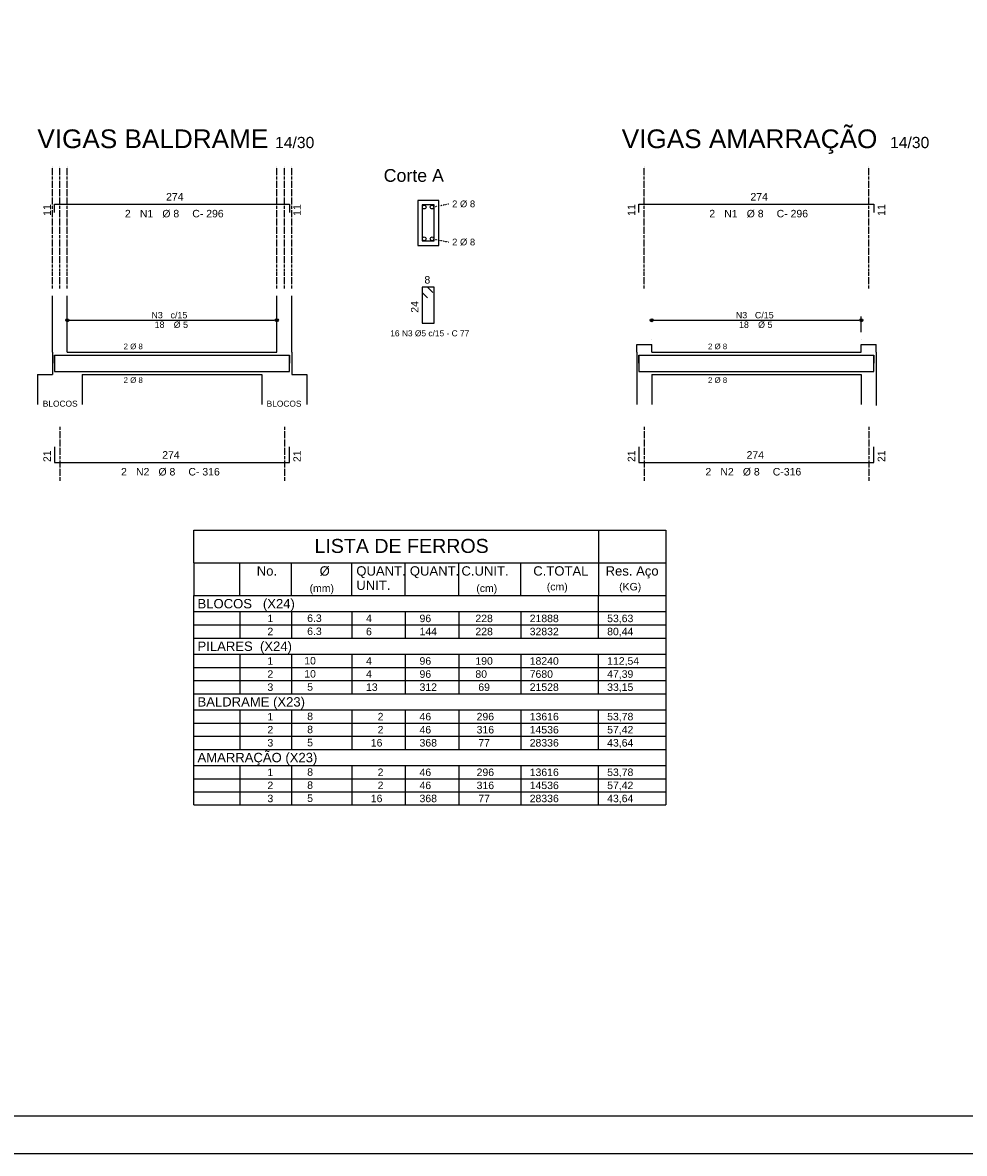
# Model space of a CAD drawing. Header units: millimetres. Extents: x 8324 to 10427, y 7044 to 8529.
# Tile 2 of 7: x 8680 to 9310, y 7044 to 7799. Entities that reach past the tile are written whole.
import ezdxf

# ---------------------------------------------------------------- set-up
doc = ezdxf.new("R2010")
doc.units = ezdxf.units.MM
doc.linetypes.add('ESTILO_TQS_0002', pattern=[0.4, 0.1, -0.3])
doc.linetypes.add('ESTILO_TQS_0003', pattern=[2.71, 2, -0.35, 0.01, -0.35])
for name, color, linetype in [('PENA1', 1, 'Continuous'), ('PENA2', 2, 'Continuous'), ('PENA3', 3, 'Continuous'), ('PENA5', 5, 'Continuous'), ('PENA6', 6, 'Continuous'), ('PENA8', 8, 'Continuous')]:
    doc.layers.add(name, color=color, linetype=linetype)
doc.styles.get("Standard").update_dxf_attribs({"font": 'arial.ttf'})

msp = doc.modelspace()

# ---------------------------------------------------------------- linework, layer by layer
at = {"layer": 'PENA1', "linetype": 'ESTILO_TQS_0003'}
for p, q in [((8700.23, 7621.54), (8700.23, 7702.79)), ((8705.23, 7621.54), (8705.23, 7702.79)), ((8710.23, 7621.54), (8710.23, 7702.79)), ((8850.23, 7621.54), (8850.23, 7702.79)), ((8855.23, 7621.54), (8855.23, 7702.79)), ((8860.23, 7621.54), (8860.23, 7702.79)), ((9095.64, 7621.54), (9095.64, 7702.79)), ((9245.64, 7621.54), (9245.64, 7702.79)), ((8705.23, 7529.04), (8705.23, 7492.79)), ((8855.23, 7529.04), (8855.23, 7492.79)), ((9095.64, 7529.04), (9095.64, 7492.79)), ((9245.64, 7529.04), (9245.64, 7492.79))]:
    msp.add_line(p, q, dxfattribs=at)
at = {"layer": 'PENA1', "linetype": 'ESTILO_TQS_0002'}
for p, q in [((8953.96, 7675.92), (8965.08, 7678.04)), ((8953.96, 7654.67), (8965.08, 7652.54))]:
    msp.add_line(p, q, dxfattribs=at)
at = {"layer": 'PENA2', "linetype": 'Continuous'}
for p, q in [((8958.33, 7680.29), (8944.33, 7680.29)), ((8944.33, 7680.29), (8944.33, 7650.29)), ((8958.33, 7650.29), (8958.33, 7680.29)), ((8944.33, 7650.29), (8958.33, 7650.29)), ((8700.23, 7579.04), (8700.23, 7616.54)), ((8710.23, 7579.04), (8710.23, 7616.54)), ((8850.23, 7579.04), (8850.23, 7616.54)), ((8860.23, 7579.04), (8860.23, 7616.54)), ((8710.23, 7592.29), (8710.23, 7602.79)), ((8850.23, 7592.29), (8850.23, 7602.79)), ((9240.64, 7592.29), (9240.64, 7602.79)), ((8709.23, 7600.29), (8848.73, 7600.29)), ((9099.64, 7600.29), (9239.14, 7600.29)), ((8710.23, 7587.29), (8710.23, 7587.29)), ((8850.23, 7587.29), (8850.23, 7587.29)), ((9100.64, 7587.29), (9100.64, 7587.29)), ((9240.64, 7587.29), (9240.64, 7587.29)), ((8700.23, 7579.04), (8700.23, 7564.04)), ((8710.23, 7579.04), (8850.23, 7579.04)), ((8860.23, 7579.04), (8860.23, 7564.04)), ((9090.64, 7579.04), (9090.64, 7584.04)), ((9090.64, 7584.04), (9100.64, 7584.04)), ((9090.64, 7579.04), (9090.64, 7544.04)), ((9100.64, 7579.04), (9100.64, 7584.04)), ((9100.64, 7579.04), (9240.64, 7579.04)), ((9240.64, 7579.04), (9240.64, 7584.04)), ((9240.64, 7584.04), (9250.64, 7584.04)), ((9250.64, 7579.04), (9250.64, 7584.04)), ((9250.64, 7579.04), (9250.64, 7543.27)), ((8690.23, 7564.04), (8690.23, 7544.04)), ((8690.23, 7564.04), (8700.23, 7564.04)), ((8720.23, 7564.04), (8840.23, 7564.04)), ((8720.23, 7564.04), (8720.23, 7544.04)), ((8840.23, 7564.04), (8840.23, 7544.04)), ((8860.23, 7564.04), (8870.23, 7564.04)), ((8870.23, 7564.04), (8870.23, 7544.04)), ((9100.64, 7564.04), (9240.64, 7564.04)), ((9100.64, 7564.04), (9100.64, 7544.04)), ((9240.64, 7564.04), (9240.64, 7544.04)), ((8794.84, 7416.36), (9110.05, 7416.36)), ((8794.84, 7396.67), (8794.84, 7416.36)), ((9065.05, 7396.67), (9065.05, 7416.36)), ((9110.05, 7405.42), (8794.84, 7405.42)), ((8825.55, 7405.42), (8825.55, 7396.67)), ((8860.05, 7405.42), (8860.05, 7396.67)), ((8900.3, 7405.42), (8900.3, 7396.67)), ((8936.05, 7405.42), (8936.05, 7396.67)), ((8936.05, 7405.42), (8936.05, 7396.67)), ((8971.8, 7405.42), (8971.8, 7396.67)), ((9013.3, 7405.42), (9013.3, 7396.67)), ((8794.84, 7396.67), (9110.05, 7396.67)), ((8794.84, 7387.92), (8794.84, 7396.67)), ((8825.55, 7396.67), (8825.55, 7387.92)), ((8860.05, 7396.67), (8860.05, 7387.92)), ((8900.3, 7396.67), (8900.3, 7387.92)), ((8936.05, 7396.67), (8936.05, 7387.92)), ((8936.05, 7396.67), (8936.05, 7387.92)), ((8971.8, 7396.67), (8971.8, 7387.92)), ((9013.3, 7396.67), (9013.3, 7387.92)), ((9065.05, 7387.92), (9065.05, 7396.67)), ((8794.84, 7387.92), (9110.05, 7387.92)), ((8794.84, 7387.92), (9110.05, 7387.92)), ((8794.84, 7387.92), (9110.05, 7387.92)), ((8794.84, 7376.98), (8794.84, 7387.92)), ((8794.84, 7387.92), (9110.05, 7387.92)), ((9110.05, 7376.98), (8794.84, 7376.98)), ((8794.84, 7368.23), (8794.84, 7376.98)), ((8825.55, 7376.98), (8825.55, 7368.23)), ((8860.05, 7376.98), (8860.05, 7368.23)), ((8900.3, 7376.98), (8900.3, 7368.23)), ((8936.05, 7376.98), (8936.05, 7368.23)), ((8936.05, 7376.98), (8936.05, 7368.23)), ((8971.8, 7376.98), (8971.8, 7368.23)), ((9013.3, 7376.98), (9013.3, 7368.23)), ((9065.05, 7368.23), (9065.05, 7376.98)), ((8794.84, 7368.23), (9110.05, 7368.23)), ((8794.84, 7359.48), (8794.84, 7368.23)), ((8825.55, 7368.23), (8825.55, 7359.48)), ((8860.05, 7368.23), (8860.05, 7359.48)), ((8900.3, 7368.23), (8900.3, 7359.48)), ((8936.05, 7368.23), (8936.05, 7359.48)), ((8936.05, 7368.23), (8936.05, 7359.48)), ((8971.8, 7368.23), (8971.8, 7359.48)), ((9013.3, 7368.23), (9013.3, 7359.48)), ((9065.05, 7359.48), (9065.05, 7368.23)), ((8794.84, 7359.48), (9110.05, 7359.48)), ((8794.84, 7350.73), (8794.84, 7359.48)), ((8825.55, 7359.48), (8825.55, 7350.73)), ((8860.05, 7359.48), (8860.05, 7350.73)), ((8900.3, 7359.48), (8900.3, 7350.73)), ((8936.05, 7359.48), (8936.05, 7350.73)), ((8936.05, 7359.48), (8936.05, 7350.73)), ((8971.8, 7359.48), (8971.8, 7350.73)), ((9013.3, 7359.48), (9013.3, 7350.73)), ((9065.05, 7350.73), (9065.05, 7359.48)), ((8794.84, 7350.73), (9110.05, 7350.73)), ((8794.84, 7350.73), (9110.05, 7350.73)), ((8794.84, 7350.73), (9110.05, 7350.73)), ((8794.84, 7339.79), (8794.84, 7350.73)), ((8794.84, 7350.73), (9110.05, 7350.73)), ((9110.05, 7339.79), (8794.84, 7339.79)), ((8794.84, 7331.04), (8794.84, 7339.79)), ((8825.55, 7339.79), (8825.55, 7331.04)), ((8860.05, 7339.79), (8860.05, 7331.04)), ((8900.3, 7339.79), (8900.3, 7331.04)), ((8936.05, 7339.79), (8936.05, 7331.04)), ((8936.05, 7339.79), (8936.05, 7331.04)), ((8971.8, 7339.79), (8971.8, 7331.04)), ((9013.3, 7339.79), (9013.3, 7331.04)), ((9065.05, 7331.04), (9065.05, 7339.79)), ((8794.84, 7331.04), (9110.05, 7331.04)), ((8794.84, 7322.29), (8794.84, 7331.04)), ((8825.55, 7331.04), (8825.55, 7322.29)), ((8860.05, 7331.04), (8860.05, 7322.29)), ((8900.3, 7331.04), (8900.3, 7322.29)), ((8936.05, 7331.04), (8936.05, 7322.29)), ((8936.05, 7331.04), (8936.05, 7322.29)), ((8971.8, 7331.04), (8971.8, 7322.29)), ((9013.3, 7331.04), (9013.3, 7322.29)), ((9065.05, 7322.29), (9065.05, 7331.04)), ((8794.84, 7322.29), (9110.05, 7322.29)), ((8794.84, 7313.54), (8794.84, 7322.29)), ((8825.55, 7322.29), (8825.55, 7313.54)), ((8860.05, 7322.29), (8860.05, 7313.54)), ((8900.3, 7322.29), (8900.3, 7313.54)), ((8936.05, 7322.29), (8936.05, 7313.54)), ((8936.05, 7322.29), (8936.05, 7313.54)), ((8971.8, 7322.29), (8971.8, 7313.54)), ((9013.3, 7322.29), (9013.3, 7313.54)), ((9065.05, 7313.54), (9065.05, 7322.29)), ((8794.84, 7313.54), (9110.05, 7313.54)), ((8794.84, 7313.54), (9110.05, 7313.54)), ((8794.84, 7293.86), (8794.84, 7313.54)), ((9110.05, 7302.61), (8794.84, 7302.61)), ((8825.55, 7302.61), (8825.55, 7293.86)), ((8860.05, 7302.61), (8860.05, 7293.86)), ((8900.3, 7302.61), (8900.3, 7293.86)), ((8936.05, 7302.61), (8936.05, 7293.86)), ((8936.05, 7302.61), (8936.05, 7293.86)), ((8971.8, 7302.61), (8971.8, 7293.86)), ((9013.3, 7302.61), (9013.3, 7293.86)), ((9065.05, 7293.86), (9065.05, 7302.61)), ((8794.84, 7293.86), (9110.05, 7293.86)), ((8794.84, 7285.11), (8794.84, 7293.86)), ((8825.55, 7293.86), (8825.55, 7285.11)), ((8860.05, 7293.86), (8860.05, 7285.11)), ((8900.3, 7293.86), (8900.3, 7285.11)), ((8936.05, 7293.86), (8936.05, 7285.11)), ((8936.05, 7293.86), (8936.05, 7285.11)), ((8971.8, 7293.86), (8971.8, 7285.11)), ((9013.3, 7293.86), (9013.3, 7285.11)), ((9065.05, 7285.11), (9065.05, 7293.86)), ((8794.84, 7285.11), (9110.05, 7285.11)), ((8794.84, 7276.36), (8794.84, 7285.11)), ((8825.55, 7285.11), (8825.55, 7276.36)), ((8860.05, 7285.11), (8860.05, 7276.36)), ((8900.3, 7285.11), (8900.3, 7276.36)), ((8936.05, 7285.11), (8936.05, 7276.36)), ((8936.05, 7285.11), (8936.05, 7276.36)), ((8971.8, 7285.11), (8971.8, 7276.36)), ((9013.3, 7285.11), (9013.3, 7276.36)), ((9065.05, 7276.36), (9065.05, 7285.11)), ((8794.84, 7276.36), (9065.05, 7276.36)), ((8794.84, 7276.36), (9110.05, 7276.36))]:
    msp.add_line(p, q, dxfattribs=at)
msp.add_lwpolyline([(10426.66, 8528.56), (8324.16, 8528.56), (8324.16, 7043.56), (10426.66, 7043.56)], close=True, dxfattribs=at)
at = {"layer": 'PENA3', "linetype": 'Continuous'}
for centre in [(8948.71, 7675.92), (8953.96, 7675.92), (8948.71, 7654.67), (8953.96, 7654.67)]:
    msp.add_circle(centre, 1.25, dxfattribs=at)
at = {"layer": 'PENA5', "linetype": 'Continuous'}
for p, q in [((8701.73, 7672.29), (8701.73, 7677.79)), ((8701.73, 7677.79), (8858.73, 7677.79)), ((8858.73, 7677.79), (8858.73, 7672.29)), ((9092.14, 7672.29), (9092.14, 7677.79)), ((9092.14, 7677.79), (9249.14, 7677.79)), ((9249.14, 7677.79), (9249.14, 7672.29)), ((8950.83, 7622.29), (8947.33, 7622.29)), ((8947.33, 7622.29), (8947.33, 7598.29)), ((8955.33, 7622.29), (8947.33, 7622.29)), ((8947.33, 7622.29), (8947.33, 7618.79)), ((8947.33, 7618.79), (8950.83, 7615.29)), ((8954.33, 7618.79), (8950.83, 7622.29)), ((8955.33, 7598.29), (8955.33, 7622.29)), ((8947.33, 7598.29), (8955.33, 7598.29)), ((8701.73, 7571.54), (8701.73, 7577.04)), ((8701.73, 7577.04), (8858.73, 7577.04)), ((8701.73, 7576.54), (8701.73, 7566.04)), ((8858.73, 7577.04), (8858.73, 7571.54)), ((8858.73, 7566.04), (8858.73, 7576.54)), ((9092.14, 7571.54), (9092.14, 7577.04)), ((9092.14, 7577.04), (9249.14, 7577.04)), ((9092.14, 7576.54), (9092.14, 7566.04)), ((9249.14, 7577.04), (9249.14, 7571.54)), ((9249.14, 7566.04), (9249.14, 7576.54)), ((8701.73, 7566.04), (8858.73, 7566.04)), ((9092.14, 7566.04), (9249.14, 7566.04)), ((8701.73, 7515.79), (8701.73, 7505.29)), ((8858.73, 7505.29), (8858.73, 7515.79)), ((9092.14, 7515.79), (9092.14, 7505.29)), ((9249.14, 7505.29), (9249.14, 7515.79)), ((8701.73, 7505.29), (8858.73, 7505.29)), ((9092.14, 7505.29), (9249.14, 7505.29))]:
    msp.add_line(p, q, dxfattribs=at)
msp.add_lwpolyline([(8947.33, 7677.29), (8947.33, 7653.29), (8955.33, 7653.29), (8955.33, 7677.29), (8947.33, 7677.29)], dxfattribs=at)
for centre, radius in [((8710.23, 7600.29), 1.04), ((8710.23, 7600.29), 0.519), ((8850.23, 7600.29), 1.04), ((8850.23, 7600.29), 0.519), ((9100.64, 7600.29), 1.04), ((9100.64, 7600.29), 0.519), ((9240.64, 7600.29), 1.04), ((9240.64, 7600.29), 0.519)]:
    msp.add_circle(centre, radius, dxfattribs=at)
at = {"layer": 'PENA6', "linetype": 'Continuous'}
for p, q in [((8794.84, 7438.24), (8794.84, 7460.11)), ((8794.84, 7460.11), (9110.05, 7460.11)), ((9065.05, 7460.11), (9065.05, 7438.24)), ((9110.05, 7460.11), (9110.05, 7276.36)), ((8794.84, 7438.24), (8794.84, 7416.36)), ((8794.84, 7438.24), (9110.05, 7438.24)), ((8825.55, 7416.36), (8825.55, 7438.24)), ((8860.05, 7416.36), (8860.05, 7438.24)), ((8900.3, 7416.36), (8900.3, 7438.24)), ((8936.05, 7416.36), (8936.05, 7438.24)), ((8936.05, 7416.36), (8936.05, 7438.24)), ((8971.8, 7416.36), (8971.8, 7438.24)), ((9013.3, 7416.36), (9013.3, 7438.24)), ((9065.05, 7438.24), (9065.05, 7416.36)), ((8794.84, 7416.36), (9110.05, 7416.36))]:
    msp.add_line(p, q, dxfattribs=at)
at = {"layer": 'PENA8', "linetype": 'Continuous'}
msp.add_lwpolyline([(10401.66, 8503.56), (8374.16, 8503.56), (8374.16, 7068.56), (10401.66, 7068.56), (10401.66, 8503.56)], dxfattribs=at)

# ---------------------------------------------------------------- texts
at = {"layer": 'PENA2', "linetype": 'Continuous'}
for s, height, p in [('Corte A', 8.5, (8921.58, 7692.79)), ('2 %%c 8', 4.5, (8967.33, 7675.79)), ('2 %%c 8', 4.5, (8967.33, 7650.29)), ('N3', 4.25, (8766.44, 7601.57)), ('c/15', 4.25, (8779.19, 7601.57)), ('N3', 4.25, (9156.85, 7601.57)), ('C/15', 4.25, (9169.6, 7601.57)), ('18', 4.25, (8768.56, 7595.19)), ('%%c 5', 4.25, (8781.31, 7595.19)), ('18', 4.25, (9158.98, 7595.19)), ('%%c 5', 4.25, (9171.73, 7595.19)), ('2 %%c 8', 3.75, (8747.85, 7580.92)), ('2 %%c 8', 3.75, (9138.27, 7580.92)), ('2 %%c 8', 3.75, (8747.85, 7558.42)), ('2 %%c 8', 3.75, (9138.27, 7558.42)), ('BLOCOS', 4, (8693.85, 7542.54)), ('BLOCOS', 4, (8843.39, 7542.54))]:
    msp.add_text(s, height=height, dxfattribs=at).set_placement(p)
at = {"layer": 'PENA3', "linetype": 'Continuous'}
for s, height, p in [('14/30', 7.5, (8849.03, 7715.29)), ('14/30', 7.5, (9259.89, 7715.29)), ('274', 5, (8776.22, 7680.29)), ('274', 5, (9166.64, 7680.29)), ('2', 5, (8748.72, 7669.04)), ('N1', 5, (8758.72, 7669.04)), ('%%c 8', 5, (8773.72, 7669.04)), ('C- 296', 5, (8793.72, 7669.04)), ('2', 5, (9139.14, 7669.04)), ('N1', 5, (9149.14, 7669.04)), ('%%c 8', 5, (9164.14, 7669.04)), ('C- 296', 5, (9184.14, 7669.04)), ('8', 5, (8948.83, 7624.79)), ('16 N3 %%C5 c/15 - C 77', 4, (8925.99, 7589.57)), ('274', 5, (8773.64, 7507.79)), ('274', 5, (9164.05, 7507.79)), ('2', 5, (8746.14, 7496.54)), ('N2', 5, (8756.14, 7496.54)), ('%%c 8', 5, (8771.14, 7496.54)), ('C- 316', 5, (8791.14, 7496.54)), ('2', 5, (9136.55, 7496.54)), ('N2', 5, (9146.55, 7496.54)), ('%%c 8', 5, (9161.55, 7496.54)), ('C-316', 5, (9181.55, 7496.54)), ('No.', 6.25, (8836.8, 7429.64)), ('%%c', 6.25, (8878.8, 7429.64)), ('QUANT.', 6.25, (8903.32, 7429.64)), ('QUANT.', 6.25, (8939.07, 7429.64)), ('C.UNIT.', 6.25, (8973.54, 7429.64)), ('C.TOTAL', 6.25, (9021.54, 7429.64)), ('Res. Aço', 6.25, (9069.86, 7429.64)), ('(mm)', 5, (8872.1, 7418.71)), ('UNIT.', 6.25, (8903.32, 7420.11)), ('(cm)', 5, (8983.48, 7418.71)), ('(cm)', 5, (9030.57, 7419.75)), ('(KG)', 5, (9078.9, 7419.75)), ('BLOCOS   (X24)', 6.25, (8797.23, 7407.76)), ('  1', 5, (8840.05, 7398.54)), ('    6.3', 5, (8862.72, 7398.69)), ('4', 5, (8909.8, 7398.54)), ('96', 5, (8945.55, 7398.54)), ('   228', 5, (8977.05, 7398.54)), ('21888', 5, (9019.15, 7398.54)), ('53,63', 5, (9070.9, 7398.54)), ('  2', 5, (8840.05, 7389.79)), ('    6.3', 5, (8862.72, 7389.94)), ('6', 5, (8909.8, 7389.79)), ('144', 5, (8945.55, 7389.79)), ('   228', 5, (8977.05, 7389.79)), ('32832', 5, (9019.15, 7389.79)), ('80,44', 5, (9070.9, 7389.79)), ('PILARES  (X24)', 6.25, (8797.23, 7379.32)), ('  1', 5, (8840.05, 7370.11)), ('   10  ', 5, (8862.72, 7370.26)), ('4', 5, (8909.8, 7370.11)), ('96', 5, (8945.55, 7370.11)), ('   190', 5, (8977.05, 7370.11)), ('18240', 5, (9019.15, 7370.11)), ('112,54', 5, (9070.9, 7370.11)), ('  2', 5, (8840.05, 7361.36)), ('   10  ', 5, (8862.72, 7361.51)), ('4', 5, (8909.8, 7361.36)), ('96', 5, (8945.55, 7361.36)), ('   80', 5, (8977.05, 7361.36)), ('7680', 5, (9019.15, 7361.36)), ('47,39', 5, (9070.9, 7361.36)), ('  3', 5, (8840.05, 7352.61)), ('    5  ', 5, (8862.72, 7352.76)), ('13', 5, (8909.8, 7352.61)), ('312', 5, (8945.55, 7352.61)), ('    69', 5, (8977.05, 7352.61)), ('21528', 5, (9019.15, 7352.61)), ('33,15', 5, (9070.9, 7352.61)), ('BALDRAME (X23)', 6.25, (8797.23, 7342.14)), ('  1', 5, (8840.05, 7332.92)), ('    8  ', 5, (8862.72, 7333.07)), ('    2', 5, (8909.8, 7332.92)), ('46', 5, (8945.55, 7332.92)), ('296', 5, (8983.69, 7332.92)), ('13616', 5, (9019.15, 7332.92)), ('53,78', 5, (9070.9, 7332.92)), ('    8  ', 5, (8862.72, 7324.32)), ('  2', 5, (8840.05, 7324.17)), ('    2', 5, (8909.8, 7324.17)), ('46', 5, (8945.55, 7324.17)), ('316', 5, (8983.69, 7324.17)), ('14536', 5, (9019.15, 7324.17)), ('57,42', 5, (9070.9, 7324.17)), ('  3', 5, (8840.05, 7315.42)), ('    5  ', 5, (8862.72, 7315.57)), ('16', 5, (8912.99, 7315.42)), ('368', 5, (8945.55, 7315.42)), ('    77', 5, (8977.05, 7315.42)), ('28336', 5, (9019.15, 7315.42)), ('43,64', 5, (9070.9, 7315.42)), ('AMARRAÇÃO (X23)', 6.25, (8797.23, 7304.95)), ('  1', 5, (8840.05, 7295.73)), ('    8  ', 5, (8862.72, 7295.88)), ('    2', 5, (8909.8, 7295.73)), ('46', 5, (8945.55, 7295.73)), ('296', 5, (8983.69, 7295.73)), ('13616', 5, (9019.15, 7295.73)), ('53,78', 5, (9070.9, 7295.73)), ('  2', 5, (8840.05, 7286.98)), ('    8  ', 5, (8862.72, 7287.13)), ('    2', 5, (8909.8, 7286.98)), ('46', 5, (8945.55, 7286.98)), ('316', 5, (8983.69, 7286.98)), ('14536', 5, (9019.15, 7286.98)), ('57,42', 5, (9070.9, 7286.98)), ('  3', 5, (8840.05, 7278.23)), ('    5  ', 5, (8862.72, 7278.38)), ('16', 5, (8912.99, 7278.23)), ('368', 5, (8945.55, 7278.23)), ('    77', 5, (8977.05, 7278.23)), ('28336', 5, (9019.15, 7278.23)), ('43,64', 5, (9070.9, 7278.23))]:
    msp.add_text(s, height=height, dxfattribs=at).set_placement(p)
for s, p in [('11', (8699.23, 7670.04)), ('11', (8866.23, 7670.04)), ('11', (9089.64, 7670.04)), ('11', (9256.64, 7670.04)), ('24', (8944.83, 7605.29)), ('21', (8699.23, 7505.54)), ('21', (8866.23, 7505.54)), ('21', (9089.64, 7505.54)), ('21', (9256.64, 7505.54))]:
    msp.add_text(s, height=5, rotation=90, dxfattribs=at).set_placement(p)
at = {"layer": 'PENA6', "linetype": 'Continuous'}
for s, height, p in [('VIGAS AMARRAÇÃO', 12.5, (9080.64, 7715.29)), ('VIGAS BALDRAME', 12.5, (8690.23, 7715.29)), ('LISTA DE FERROS', 9.375, (8875.35, 7444.79))]:
    msp.add_text(s, height=height, dxfattribs=at).set_placement(p)

doc.saveas('drawing.dxf')
